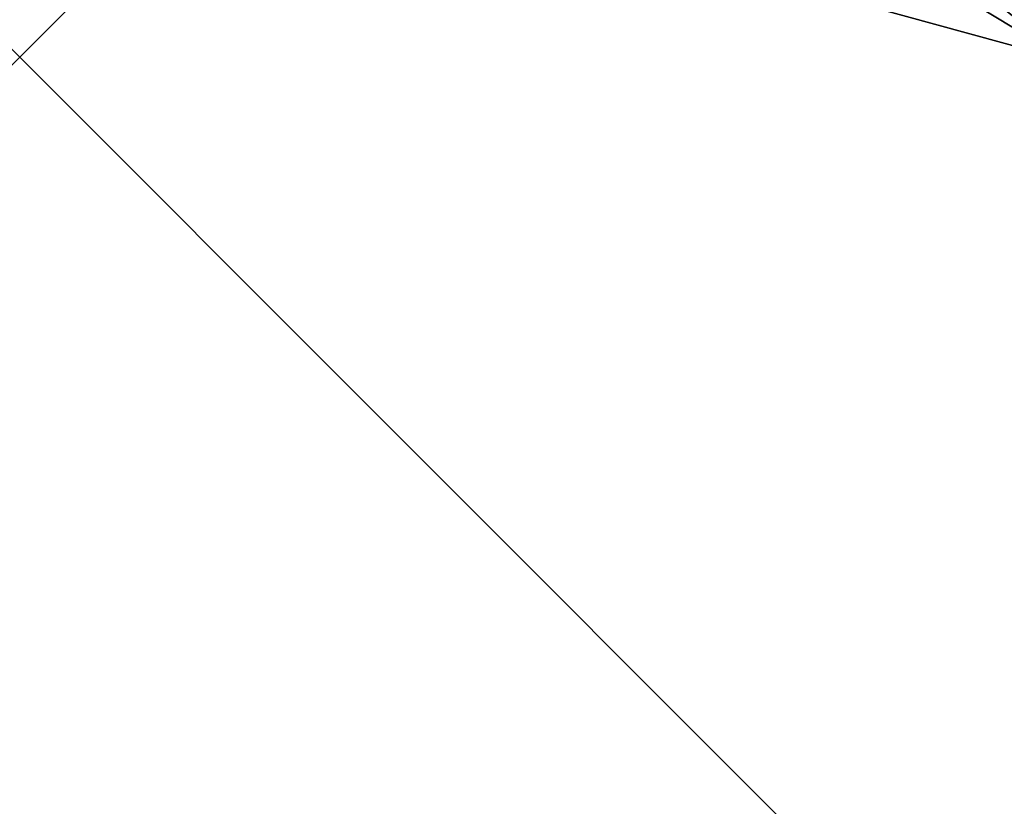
# Model space of a CAD drawing. Header units: inches. Extents: x 0 to 31.9, y -32.8 to 0.
# Tile 1 of 256: x 0 to 0.233, y -28.187 to -28.001. Entities that reach past the tile are written whole.
import ezdxf

# ---------------------------------------------------------------- set-up
doc = ezdxf.new("R2010")
doc.units = ezdxf.units.IN
doc.header["$LTSCALE"] = 0.03937
doc.header["$MEASUREMENT"] = 0
doc.header["$PDMODE"] = 35
doc.header["$PDSIZE"] = 1
doc.layers.add('A-FURN-3-ST-BK', color=151, linetype='Continuous')

msp = doc.modelspace()

# ---------------------------------------------------------------- linework, layer by layer
msp.add_point((0, -28.01))

# ---------------------------------------------------------------- meshes
at = {"layer": 'A-FURN-3-ST-BK'}
mesh = msp.add_polyface(dxfattribs=at)
corners = [(0.124, -27.9768, 32.5), (0.124, -27.9768, 5.25), (0.24826, -28.01086, 32.5), (0.24826, -28.01086, 5.25), (0.24934, -27.70216, 32.96185), (0.25, -27.51086, 33), (0.19427, -27.69975, 32.95603), (0.125, -27.51086, 32.96651), (0.19348, -27.9668, 32.68886), (0.2484, -27.97279, 32.69134), (0.1938, -27.85986, 32.84901), (0.24877, -27.86439, 32.85354), (0.25, -24.52189, 33), (0.16252, -27.84775, 5.03252), (0.125, -27.76087, 5.03349), (0.25, -27.76087, 5), (0.24913, -27.88587, 5.03349), (0.24306, -27.90376, 5.04498), (0.2485, -27.97737, 5.125), (0.18662, -27.9738, 5.13535), (0.09779, -27.91203, 5.12161), (1.9035, -28.06073, 32.5), (3.55816, -28.14931, 32.69134), (1.90517, -28.0227, 32.69134), (1.91059, -27.91445, 32.85355), (1.91888, -27.75245, 32.96194), (1.92871, -27.56136, 33), (3.60327, -27.68957, 33), (1.9035, -28.06073, 5.25), (3.55465, -28.18721, 32.5), (1.91681, -27.81108, 5), (3.56708, -28.06283, 5.03349), (1.91016, -27.9359, 5.03349), (1.90528, -28.02728, 5.125), (3.55465, -28.18721, 5.25), (1.9193, -24.56807, 33)]
mesh.append_faces([[corners[k] for k in face] for face in [(0, 1, 2), (2, 1, 3), (4, 5, 6), (6, 5, 7), (8, 0, 2), (8, 2, 9), (8, 9, 10), (10, 9, 11), (10, 11, 6), (6, 11, 4), (5, 12, 7), (13, 14, 15), (13, 15, 16), (13, 16, 17), (17, 16, 18), (17, 18, 19), (19, 18, 3), (19, 3, 1), (20, 13, 17, 19), (21, 22, 23), (21, 23, 2), (2, 23, 9), (9, 23, 24), (9, 24, 11), (11, 24, 25), (11, 25, 4), (4, 25, 26), (4, 26, 5), (25, 27, 26), (28, 29, 21), (28, 21, 3), (3, 21, 2), (30, 31, 32), (30, 32, 15), (15, 32, 16), (16, 32, 33), (16, 33, 18), (18, 33, 28), (18, 28, 3), (33, 34, 28), (26, 35, 5)]])

doc.saveas('drawing.dxf')
